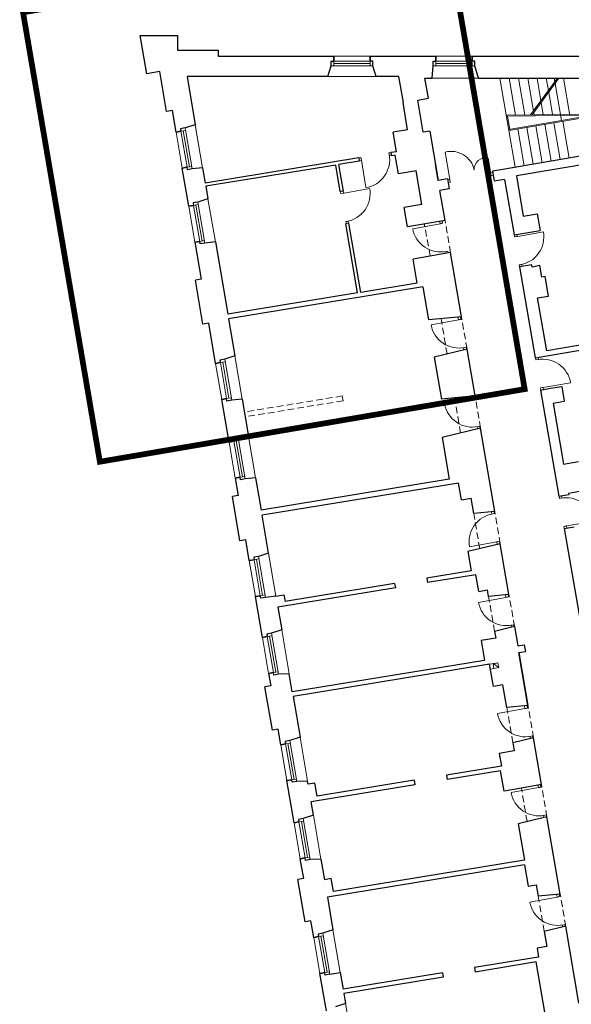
# Model space of a CAD drawing. Header units: millimetres. Extents: x 6904000 to 7075021, y 297772 to 407623.
# Tile 49 of 91: x 6953038 to 6953884, y 405173 to 406684. Entities that reach past the tile are written whole.
import ezdxf

# ---------------------------------------------------------------- set-up
doc = ezdxf.new("R2010")
doc.units = ezdxf.units.MM
doc.linetypes.add('MCS - PW - 2 piętro (2026.04.21)_do wysłania$0$DASHED', pattern=[19.05, 12.7, -6.35])
for name, color, linetype, lineweight in [('MCS - PW - 2 piętro (2026.04.21)_do wysłania$0$Drzwi i okna', 8, 'Continuous', 9), ('MCS - PW - 2 piętro (2026.04.21)_do wysłania$0$Kanały wentylacyjne', 8, 'Continuous', 9), ('MCS - PW - 2 piętro (2026.04.21)_do wysłania$0$Przekrojowa', 8, 'Continuous', 25), ('MCS - PW - 2 piętro (2026.04.21)_do wysłania$0$Ramka', 8, 'Continuous', 9), ('MCS - PW - 2 piętro (2026.04.21)_do wysłania$0$S3_obrys zakresu', 8, 'Continuous', 5), ('MCS - PW - 2 piętro (2026.04.21)_do wysłania$0$Widokowa', 8, 'Continuous', 9)]:
    doc.layers.add(name, color=color, linetype=linetype, lineweight=lineweight)

# ---------------------------------------------------------------- blocks, each defined once
blk = doc.blocks.new('MCS - PW - 2 piętro (2026.04.21)_do wysłania$0$zw$2918')
at = {"layer": 'MCS - PW - 2 piętro (2026.04.21)_do wysłania$0$Drzwi i okna', "color": 0}
for p, q in [((763.4, -360), (769.2, -359.1)), ((764.8, -368.9), (763.4, -360)), ((950.2, -441.6), (936.3, -357.3)), ((677.6, -373.9), (670.5, -375.1)), ((671.9, -383), (678.9, -381.8)), ((679, -382.8), (677.6, -373.9)), ((678.9, -381.8), (692.5, -466.2)), ((764.7, -367.9), (770.3, -367)), ((1076.8, -429.8), (1067.9, -376)), ((1075.3, -420.9), (1081.8, -419.8)), ((1075.3, -420.9), (1076.8, -429.8)), ((950.2, -441.6), (943.7, -442.7)), ((951.7, -450.5), (945.2, -451.6)), ((950.2, -441.6), (951.7, -450.5)), ((1076.8, -429.8), (1083.3, -428.7)), ((615.9, -484.8), (614.8, -478.3)), ((624.8, -483.3), (615.9, -484.8)), ((620.3, -484.1), (704.4, -468.5)), ((623.8, -483.5), (622.7, -477)), ((639.5, -569), (630.7, -570.5)), ((630.7, -570.5), (631.8, -576.8)), ((639.7, -575.5), (638.6, -569.1)), ((919, -570.3), (920.3, -577.2)), ((928.1, -575.7), (926.8, -568.6)), ((920.3, -577.2), (836.2, -592.7)), ((919.3, -577.4), (928.1, -575.7)), ((1153.2, -616.9), (1237.4, -602)), ((1148.8, -617.6), (1147.7, -611.1)), ((1157.7, -616.2), (1148.8, -617.6)), ((1156.7, -616.3), (1155.6, -609.8)), ((935, -662.8), (943.9, -661.2)), ((936, -662.7), (937, -668.3)), ((943.9, -661.2), (944.9, -667)), ((1171.8, -701.9), (1162.9, -703.4)), ((1162.9, -703.4), (1164, -709.8)), ((1171.8, -708.5), (1170.8, -702.1)), ((976.6, -872), (892.5, -887.5)), ((975.4, -865.1), (976.6, -872)), ((975.6, -872.2), (984.5, -870.6)), ((984.5, -870.6), (983.2, -863.5)), ((991.4, -957.7), (1000.2, -956.1)), ((992.3, -957.5), (993.4, -963.1)), ((1000.2, -956.1), (1001.3, -961.8)), ((1214.4, -995), (1213.3, -988.5)), ((1223.3, -993.5), (1214.4, -995)), ((1222.3, -993.7), (1221.2, -987.2)), ((1237.4, -1079.3), (1228.5, -1080.7)), ((1228.5, -1080.7), (1229.6, -1087.1)), ((1236.4, -1079.4), (1320.8, -1065.5)), ((1237.5, -1085.8), (1236.4, -1079.4)), ((1018.1, -1114.5), (934, -1130)), ((1016.6, -1106.5), (1018.1, -1114.5)), ((1017.1, -1114.7), (1026, -1113.1)), ((1026, -1113.1), (1024.7, -1106)), ((1032.8, -1200.2), (1041.7, -1198.5)), ((1033.8, -1200), (1035, -1206.3)), ((1041.7, -1198.5), (1042.8, -1204.4)), ((1286.2, -1419.9), (1285.2, -1413.4)), ((1295.1, -1418.5), (1286.2, -1419.9)), ((1294.1, -1418.6), (1293, -1412.1)), ((1079.3, -1467.8), (1078.1, -1461.3)), ((1078.3, -1468), (1087.1, -1466.4)), ((1087.1, -1466.4), (1086.1, -1460.7)), ((1309.2, -1504.2), (1300.4, -1505.7)), ((1300.4, -1505.7), (1301.4, -1512.1)), ((1308.2, -1504.4), (1392.6, -1490.5)), ((1309.3, -1510.8), (1308.2, -1504.4)), ((1094.6, -1553.4), (1010.4, -1568.4)), ((1093.6, -1553.5), (1102.4, -1552)), ((1095.9, -1561.1), (1094.6, -1553.4)), ((1102.4, -1552), (1103.7, -1559.1)), ((1120.8, -1715.6), (1122.3, -1723.7)), ((1130.1, -1722.2), (1128.8, -1714.9)), ((1122.3, -1723.7), (1038.2, -1739.1)), ((1121.3, -1723.8), (1130.1, -1722.2)), ((1137, -1809.3), (1145.8, -1807.7)), ((1138, -1809.1), (1139.1, -1815.5)), ((1145.8, -1807.7), (1146.9, -1813.6)), ((1180.6, -2064.7), (1096.5, -2080.2)), ((1179.1, -2056.7), (1180.6, -2064.7)), ((1179.6, -2064.9), (1188.4, -2063.3)), ((1188.4, -2063.3), (1187.1, -2056.2)), ((1195.3, -2150.4), (1204.2, -2148.8)), ((1196.3, -2150.2), (1197.3, -2155.8)), ((1204.2, -2148.8), (1205.2, -2154.5)), ((1222, -2307.2), (1137.9, -2322.7)), ((1220.8, -2300.3), (1222, -2307.2)), ((1221.1, -2307.4), (1229.9, -2305.8)), ((1229.9, -2305.8), (1228.6, -2298.7)), ((1236.8, -2392.9), (1245.6, -2391.2)), ((1237.8, -2392.7), (1238.9, -2399)), ((1245.6, -2391.2), (1246.7, -2397)), ((1279.5, -2643.3), (1195.4, -2658.8)), ((1278, -2635.3), (1279.5, -2643.3)), ((1278.5, -2643.5), (1287.4, -2641.9)), ((1287.4, -2641.9), (1286, -2634.6)), ((1294.2, -2729), (1303.1, -2727.4)), ((1295.2, -2728.8), (1296.4, -2735.1)), ((1303.1, -2727.4), (1304.2, -2733.2))]:
    blk.add_line(p, q, dxfattribs=at)
at = {"layer": 'MCS - PW - 2 piętro (2026.04.21)_do wysłania$0$Drzwi i okna', "color": 0, "ltscale": 1.6}
for centre, radius, start, end in [((954.4, -427), 72.1, 11.9188, 104.5567), ((678.9, -380.6), 86.7, 279.0709, 10.6815), ((1059.5, -409.7), 34.7, 75.9366, 184.1291), ((619.1, -484.5), 86.7, 278.9985, 10.6091), ((921.5, -577.1), 86.7, 190.2929, 281.9036), ((1152, -617.3), 86.7, 278.5629, 10.1735), ((977.9, -872), 86.7, 190.2929, 281.9036), ((1235.2, -1079.4), 86.7, 9.2331, 100.8437), ((1019.4, -1114.5), 86.7, 190.2929, 281.9036), ((1307, -1504.4), 86.7, 9.2331, 100.8437), ((1095.7, -1553), 86.7, 98.6519, 190.2626), ((1123.5, -1723.6), 86.7, 190.2929, 281.9036), ((1181.8, -2064.7), 86.7, 190.2929, 281.9036), ((1223.3, -2307.2), 86.7, 190.2929, 281.9036), ((1280.8, -2643.3), 86.7, 190.2929, 281.9036)]:
    blk.add_arc(centre, radius, start, end, dxfattribs=at)
at = {"layer": 'MCS - PW - 2 piętro (2026.04.21)_do wysłania$0$Drzwi i okna', "color": 0}
for centre, start, end in [((755.5, -366), 187.546, 190.8446), ((621.9, -492.7), 278.1438, 281.4424), ((937.8, -653.4), 98.7681, 102.0666), ((1154.7, -625.5), 277.7082, 281.0068), ((994.1, -948.3), 98.7681, 102.0666), ((1220.4, -1002.9), 277.7082, 281.0068), ((1035.6, -1190.7), 98.7681, 102.0666), ((1292.2, -1427.9), 277.7082, 281.0068), ((1084.2, -1475.9), 278.4889, 281.7875), ((1139.7, -1799.9), 98.7681, 102.0666), ((1198.1, -2141), 98.7681, 102.0666), ((1239.5, -2383.4), 98.7681, 102.0666), ((1297, -2719.6), 98.7681, 102.0666)]:
    blk.add_arc(centre, 78.2, start, end, dxfattribs=at)
at = {"layer": 'MCS - PW - 2 piętro (2026.04.21)_do wysłania$0$Kanały wentylacyjne', "color": 0}
for p, q in [((1093.3, -1925.2), (1072.1, -1928.8)), ((1083.1, -1926.9), (1097.9, -1924.4)), ((1085.7, -1941.7), (1083.1, -1926.9)), ((1083.1, -1926.9), (1100.4, -1939.1)), ((1097.9, -1924.4), (1100.4, -1939.1)), ((1095.9, -1939.9), (1074.7, -1943.6)), ((1100.4, -1939.1), (1085.7, -1941.7))]:
    blk.add_line(p, q, dxfattribs=at)
at = {"layer": 'MCS - PW - 2 piętro (2026.04.21)_do wysłania$0$Przekrojowa', "color": 0, "ltscale": 1.6}
for p, q in [((20.1, -117.3), (0, 0)), ((0, 0), (115, 0)), ((115, 0), (115, -45)), ((115, -45), (239, -45)), ((239, -45), (239, -63)), ((239, -63), (594, -63)), ((706, -63), (907, -63)), ((1019, -63), (1586.8, -63)), ((60.2, -110.4), (20.1, -117.3)), ((81.1, -232.8), (60.2, -110.4)), ((575.7, -125), (586.2, -92.8)), ((724.3, -125), (713.8, -92.8)), ((896.4, -129.9), (899.2, -92.8)), ((1038.1, -129.9), (1026.8, -92.8)), ((575.7, -125), (143.8, -125)), ((143.8, -125), (169.2, -273.1)), ((792.8, -125), (724.3, -125)), ((792.8, -125), (806.6, -205.4)), ((884.5, -192.1), (873.9, -129.9)), ((873.9, -129.9), (896.4, -129.9)), ((1038.1, -129.9), (1048.7, -129.9)), ((1048.7, -129.9), (1487.3, -129.9)), ((820.8, -288.6), (806.6, -205.4)), ((852, -197.7), (884.5, -192.1)), ((868.8, -296.3), (852, -197.7)), ((98.9, -229.8), (81.1, -232.8)), ((110.2, -295.8), (98.9, -229.8)), ((169.2, -273.1), (138.2, -283.2)), ((820.8, -288.6), (776, -296.3)), ((786.2, -356.1), (776, -296.3)), ((888.5, -292.9), (868.8, -296.3)), ((888.5, -292.9), (914.4, -444.3)), ((786.2, -356.1), (769.2, -358.9)), ((769.2, -358.9), (770.9, -369)), ((1570.5, -359.3), (1154.5, -430.4)), ((1522.7, -340.3), (1231.6, -390.1)), ((670.5, -375.1), (199.8, -452.3)), ((672.2, -385.2), (610.1, -395.3)), ((670.5, -375.1), (672.2, -385.2)), ((782.8, -367), (770.9, -369)), ((792.5, -424.2), (782.8, -367)), ((1231.6, -390.1), (1112.7, -410.4)), ((149.1, -523.5), (129, -406.2)), ((191.8, -405.2), (159.6, -408.7)), ((191.8, -405.2), (199.8, -452.3)), ((600.2, -397), (201.5, -462.3)), ((614.1, -478.4), (600.2, -397)), ((624, -476.8), (610.1, -395.3)), ((846.8, -414.9), (792.5, -424.2)), ((864.5, -518.4), (846.8, -414.9)), ((914.4, -444.3), (906.1, -395.8)), ((1112.7, -410.4), (1081.1, -415.8)), ((1081.1, -415.8), (1086.3, -446.4)), ((943.1, -439.4), (914.4, -444.3)), ((943.1, -439.4), (948.3, -470)), ((1117.9, -441), (1086.3, -446.4)), ((1117.9, -441), (1147.1, -611.2)), ((1154.5, -430.4), (1175.6, -553.6)), ((201.5, -462.3), (208.1, -500.8)), ((624, -476.8), (614.1, -478.4)), ((948.3, -470), (919.7, -474.9)), ((935.4, -567.2), (919.7, -474.9)), ((208.1, -500.8), (177.1, -510.9)), ((864.5, -518.4), (810.2, -527.7)), ((820.4, -586.8), (810.2, -527.7)), ((935.4, -567.2), (820.4, -586.8)), ((1175.6, -553.6), (1218.5, -546.3)), ((1218.5, -546.3), (1227.3, -597.5)), ((640.8, -575.3), (631, -576.9)), ((667.3, -789.3), (631, -576.9)), ((677.2, -787.7), (640.8, -575.3)), ((1147.1, -611.2), (1227.3, -597.5)), ((168, -633.9), (187.4, -747.3)), ((230.7, -632.9), (198.5, -636.4)), ((230.7, -632.9), (268.6, -854.6)), ((952.3, -665.7), (837.2, -685.4)), ((849.8, -759.3), (837.2, -685.4)), ((986, -863), (952.3, -665.7)), ((1201.3, -703.4), (1164, -709.8)), ((1164, -709.8), (1211.7, -988.7)), ((1202.4, -709.9), (1201.3, -703.4)), ((1226.8, -705.7), (1202.4, -709.9)), ((1232.8, -740.6), (1226.8, -705.7)), ((187.4, -747.3), (169.6, -750.3)), ((192.7, -885.4), (169.6, -750.3)), ((1242.7, -738.9), (1232.8, -740.6)), ((1253, -799.1), (1242.7, -738.9)), ((867.8, -770.8), (271, -868.7)), ((849.8, -759.3), (677.2, -787.7)), ((867.8, -770.8), (885.2, -872.3)), ((667.3, -789.3), (268.6, -854.6)), ((1219.4, -804.8), (1253, -799.1)), ((1247.4, -967.4), (1219.4, -804.8)), ((1182.4, -817.2), (1182.4, -817.2)), ((271, -868.7), (290.5, -982.8)), ((986, -863), (885.2, -872.3)), ((210.4, -882.3), (192.7, -885.4)), ((231.5, -1005.5), (210.4, -882.3)), ((1663.3, -896.3), (1247.4, -967.4)), ((1242.1, -983.5), (1633.1, -916.7)), ((1002.9, -961.6), (902.6, -986)), ((1027.5, -1105.5), (1002.9, -961.6)), ((290.5, -982.8), (259.5, -992.9)), ((902.6, -986), (924.6, -1115)), ((1211.7, -988.7), (1242.1, -983.5)), ((1228.6, -1087.3), (1259, -1082.1)), ((1228.6, -1087.3), (1248.8, -1083.8)), ((1228.6, -1087.3), (1284.5, -1413.5)), ((1259, -1082.1), (1293.5, -1076.2)), ((1293.5, -1076.2), (1301.3, -1121.5)), ((272.8, -1247), (250.4, -1115.9)), ((313.1, -1114.9), (280.9, -1118.4)), ((313.1, -1114.9), (331.8, -1224.3)), ((1027.5, -1105.5), (924.6, -1115)), ((1266.8, -1127.4), (1301.3, -1121.5)), ((1266.8, -1127.4), (1298.9, -1314.7)), ((328.7, -1206.3), (331.8, -1224.3)), ((1044.3, -1204), (926.5, -1232.8)), ((1088.2, -1460.3), (1044.3, -1204)), ((331.8, -1224.3), (300.8, -1234.4)), ((926.5, -1232.8), (948.4, -1361.1)), ((1298.9, -1314.7), (1345.2, -1306.8)), ((291.7, -1357.4), (300.8, -1410.7)), ((354.4, -1356.4), (322.2, -1359.9)), ((354.4, -1356.4), (371.4, -1455.7)), ((948.4, -1361.1), (371.4, -1455.7)), ((977.1, -1372.9), (374.1, -1471.7)), ((985.8, -1424), (977.1, -1372.9)), ((300.8, -1410.7), (283, -1413.7)), ((306.3, -1549.7), (283, -1413.7)), ((985.8, -1424), (1015.4, -1419)), ((1023.5, -1466.3), (1015.4, -1419)), ((1284.5, -1413.5), (1314.9, -1408.3)), ((1314.1, -1403.4), (1370.3, -1393.8)), ((1314.1, -1403.4), (1314.9, -1408.3)), ((394, -1588), (374.1, -1471.7)), ((1088.2, -1460.3), (1023.5, -1466.3)), ((1301.4, -1512.1), (1331.8, -1506.9)), ((1301.4, -1512.1), (1349.9, -1795)), ((324, -1546.7), (306.3, -1549.7)), ((335, -1610.7), (324, -1546.7)), ((1105, -1558.9), (1005.9, -1583.1)), ((1131.6, -1714.6), (1105, -1558.9)), ((394, -1588), (363, -1598.1)), ((1005.9, -1583.1), (1016, -1642.1)), ((1016, -1642.1), (879.6, -1664.5)), ((1030.2, -1654), (882, -1678.3)), ((1039, -1705.1), (1030.2, -1654)), ((780.9, -1680.6), (444.6, -1735.8)), ((780.9, -1680.6), (783.3, -1694.4)), ((879.6, -1664.5), (882, -1678.3)), ((375.3, -1846.3), (353.9, -1721.1)), ((416.6, -1720.1), (384.4, -1723.7)), ((416.6, -1720.1), (441.3, -1716.1)), ((783.3, -1694.4), (422.3, -1753.6)), ((441.3, -1716.1), (444.6, -1735.8)), ((1039, -1705.1), (1065.6, -1700.6)), ((1069, -1720.4), (1065.6, -1700.6)), ((1131.6, -1714.6), (1069, -1720.4)), ((422.3, -1753.6), (434.3, -1823.6)), ((434.3, -1823.6), (403.3, -1833.7)), ((1148.5, -1813.2), (1087.4, -1828.1)), ((1087.4, -1828.1), (1090.9, -1848.4)), ((1148.5, -1813.2), (1158.6, -1872.4)), ((1090.9, -1848.4), (1046.5, -1856)), ((1046.5, -1856), (1057, -1917.1)), ((1158.6, -1872.4), (1178.3, -1869)), ((1178.3, -1869), (1181.9, -1889.7)), ((1162.2, -1893.1), (1181.9, -1889.7)), ((1162.2, -1893.1), (1190, -2055.7)), ((1190, -2055.7), (1162.2, -1893.1)), ((1057, -1917.1), (466.8, -2013.8)), ((1072.1, -1928.8), (469.2, -2027.6)), ((1083.8, -1996.7), (1072.1, -1928.8)), ((394.2, -1956.7), (400.7, -1995.2)), ((457.3, -1957.9), (424.7, -1959.2)), ((466.8, -2013.8), (457.3, -1957.9)), ((1113.3, -1991.7), (1083.8, -1996.7)), ((1125.3, -2061.7), (1113.3, -1991.7)), ((400.7, -1995.2), (383, -1998.2)), ((405.7, -2131.3), (383, -1998.2)), ((469.2, -2027.6), (490.6, -2152.8)), ((1190, -2055.7), (1125.3, -2061.7)), ((423.5, -2128.2), (405.7, -2131.3)), ((431.6, -2175.6), (423.5, -2128.2)), ((490.6, -2152.8), (459.6, -2162.9)), ((1206.8, -2154.3), (1143.8, -2169.6)), ((1143.8, -2169.6), (1148, -2194.6)), ((1231.4, -2298.2), (1206.8, -2154.3)), ((1148, -2194.6), (1101.7, -2202.5)), ((1101.7, -2202.5), (1108.3, -2241.1)), ((1108.3, -2241.1), (939.6, -2268.7)), ((1105.7, -2255.7), (942.1, -2282.5)), ((1116.4, -2317.8), (1105.7, -2255.7)), ((472.5, -2415.1), (450.5, -2285.9)), ((513.6, -2287.2), (481, -2288.5)), ((515.2, -2297), (513.6, -2287.2)), ((536, -2293.6), (515.2, -2297)), ((542.8, -2333.8), (536, -2293.6)), ((840.9, -2284.9), (542.8, -2333.8)), ((840.9, -2284.9), (843.2, -2298.7)), ((939.6, -2268.7), (941.9, -2282.5)), ((843.2, -2298.7), (524.5, -2351)), ((1169.6, -2308.7), (1116.4, -2317.8)), ((1231.4, -2298.2), (1169.6, -2308.7)), ((531.5, -2392.3), (524.5, -2351)), ((531.5, -2392.3), (500.6, -2402.4)), ((1248.3, -2396.7), (1159.9, -2418.3)), ((1288.9, -2634.3), (1248.3, -2396.7)), ((1159.9, -2418.3), (1179.1, -2530.4)), ((501.9, -2586.6), (491.4, -2525.5)), ((554.5, -2526.7), (522, -2528)), ((554.5, -2526.7), (565.3, -2589.8)), ((1179.1, -2530.4), (592.9, -2626.5)), ((1179.2, -2544.6), (574.5, -2643.7)), ((1179.2, -2544.6), (1190.3, -2609.6)), ((501.9, -2586.6), (484.1, -2589.6)), ((506.2, -2718.7), (484.1, -2589.6)), ((586, -2586.4), (565.3, -2589.8)), ((592.9, -2626.5), (586, -2586.4)), ((1190.3, -2609.6), (1215.2, -2605.3)), ((1215.2, -2605.3), (1221.2, -2640.6)), ((574.5, -2643.7), (591.7, -2744.2)), ((1288.9, -2634.3), (1221.2, -2640.6)), ((523.9, -2715.7), (506.2, -2718.7)), ((532.7, -2767), (523.9, -2715.7)), ((591.7, -2744.2), (560.7, -2754.3)), ((1305.8, -2732.9), (1239.8, -2748.9)), ((1239.8, -2748.9), (1247.6, -2794.5)), ((1346.2, -2969.1), (1305.8, -2732.9)), ((1247.6, -2794.5), (1218, -2799.6)), ((1218, -2799.6), (1222.7, -2827.2)), ((1222.7, -2827.2), (1025.6, -2859.6)), ((1025.6, -2859.6), (1028, -2873.1)), ((1215.3, -2842.4), (1028, -2873.1)), ((1246.6, -3025.7), (1215.3, -2842.4)), ((571.3, -2992.7), (551.6, -2877.4)), ((582.2, -2880), (614, -2874.6)), ((614, -2874.6), (622.7, -2925.6)), ((927.6, -2875.6), (622.7, -2925.6)), ((930, -2889.1), (625, -2939.1)), ((927.6, -2875.6), (930, -2889.1)), ((625, -2939.1), (630.3, -2970)), ((627.8, -2955), (630.3, -2970)), ((630.3, -2970), (599.3, -2980))]:
    blk.add_line(p, q, dxfattribs=at)
at = {"layer": 'MCS - PW - 2 piętro (2026.04.21)_do wysłania$0$Przekrojowa', "color": 0}
for p, q in [((586.2, -92.8), (586.2, -78)), ((586.2, -78), (594, -78)), ((594, -78), (594, -63)), ((594, -63), (594, -78)), ((706, -78), (706, -63)), ((706, -63), (706, -78)), ((713.8, -78), (706, -78)), ((713.8, -92.8), (713.8, -78)), ((899.2, -92.8), (899.2, -78)), ((899.2, -78), (907, -78)), ((907, -78), (907, -63)), ((907, -63), (907, -78)), ((1019, -78), (1019, -63)), ((1019, -63), (1019, -78)), ((1026.8, -78), (1019, -78)), ((1026.8, -92.8), (1026.8, -78)), ((124.9, -293.3), (110.2, -295.8)), ((110.2, -295.8), (124.9, -293.3)), ((138.2, -283.2), (123.6, -285.7)), ((123.6, -285.7), (124.9, -293.3)), ((143.8, -403.7), (129, -406.2)), ((129, -406.2), (143.8, -403.7)), ((145.1, -411.4), (143.8, -403.7)), ((159.7, -408.9), (145.1, -411.4)), ((177.1, -510.9), (162.5, -513.3)), ((162.5, -513.3), (163.8, -521)), ((163.8, -521), (149.1, -523.5)), ((149.1, -523.5), (163.8, -521)), ((182.7, -631.4), (168, -633.9)), ((168, -633.9), (182.7, -631.4)), ((184, -639.1), (182.7, -631.4)), ((198.6, -636.6), (184, -639.1)), ((259.5, -992.9), (244.9, -995.4)), ((244.9, -995.4), (246.2, -1003)), ((246.2, -1003), (231.5, -1005.5)), ((231.5, -1005.5), (246.2, -1003)), ((265.1, -1113.4), (250.4, -1115.9)), ((250.4, -1115.9), (265.1, -1113.4)), ((266.4, -1121.1), (265.1, -1113.4)), ((281, -1118.6), (266.4, -1121.1)), ((300.8, -1234.4), (286.2, -1236.8)), ((286.2, -1236.8), (287.5, -1244.5)), ((287.5, -1244.5), (272.8, -1247)), ((272.8, -1247), (287.5, -1244.5)), ((306.4, -1354.9), (291.7, -1357.4)), ((291.7, -1357.4), (306.4, -1354.9)), ((307.7, -1362.6), (306.4, -1354.9)), ((322.3, -1360.1), (307.7, -1362.6)), ((363, -1598.1), (348.4, -1600.6)), ((348.4, -1600.6), (349.7, -1608.2)), ((349.7, -1608.2), (335, -1610.7)), ((335, -1610.7), (349.7, -1608.2)), ((368.6, -1718.6), (353.9, -1721.1)), ((353.9, -1721.1), (368.6, -1718.6)), ((369.9, -1726.3), (368.6, -1718.6)), ((384.5, -1723.8), (369.9, -1726.3)), ((403.3, -1833.7), (388.7, -1836.1)), ((388.7, -1836.1), (390, -1843.8)), ((390, -1843.8), (375.3, -1846.3)), ((375.3, -1846.3), (390, -1843.8)), ((408.9, -1954.2), (394.2, -1956.7)), ((394.2, -1956.7), (408.9, -1954.2)), ((410.2, -1961.9), (408.9, -1954.2)), ((424.8, -1959.4), (410.2, -1961.9)), ((446.3, -2173), (431.6, -2175.6)), ((431.6, -2175.6), (446.3, -2173)), ((459.6, -2162.9), (445, -2165.4)), ((445, -2165.4), (446.3, -2173)), ((465.2, -2283.4), (450.5, -2285.9)), ((450.5, -2285.9), (465.2, -2283.4)), ((466.5, -2291.1), (465.2, -2283.4)), ((481.1, -2288.6), (466.5, -2291.1)), ((487.3, -2412.6), (472.5, -2415.1)), ((472.5, -2415.1), (487.3, -2412.6)), ((500.6, -2402.4), (486, -2404.9)), ((486, -2404.9), (487.3, -2412.6)), ((506.1, -2523), (491.4, -2525.5)), ((491.4, -2525.5), (506.1, -2523)), ((507.5, -2530.6), (506.1, -2523)), ((522, -2528.1), (507.5, -2530.6)), ((547.4, -2764.4), (532.7, -2767)), ((532.7, -2767), (547.4, -2764.4)), ((560.7, -2754.3), (546.1, -2756.8)), ((546.1, -2756.8), (547.4, -2764.4)), ((566.3, -2874.8), (551.6, -2877.4)), ((551.6, -2877.4), (566.3, -2874.8)), ((567.6, -2882.5), (566.3, -2874.8)), ((582.2, -2880), (567.6, -2882.5))]:
    blk.add_line(p, q, dxfattribs=at)
at = {"layer": 'MCS - PW - 2 piętro (2026.04.21)_do wysłania$0$Widokowa', "color": 0}
for p, q in [((593.8, -78), (706, -78)), ((594, -78), (594, -92.8)), ((594, -85.4), (706, -85.4)), ((706, -78), (706, -92.8)), ((906.8, -78), (1019, -78)), ((907, -78), (907, -92.8)), ((907, -85.4), (1019, -85.4)), ((1019, -78), (1019, -92.8)), ((586.2, -92.8), (713.8, -92.8)), ((899.2, -92.8), (1026.8, -92.8)), ((124.9, -293.3), (139.5, -290.8)), ((143.8, -403.9), (124.9, -293.3)), ((151.1, -402.5), (132.2, -292.1)), ((159.7, -408.9), (138.2, -283.2)), ((143.8, -403.7), (158.4, -401.2)), ((198.6, -636.6), (177.1, -510.9)), ((163.8, -521), (178.4, -518.5)), ((182.7, -631.6), (163.8, -521)), ((190, -630.2), (171.1, -519.8)), ((182.7, -631.4), (197.3, -628.9)), ((281, -1118.6), (259.5, -992.9)), ((246.2, -1003), (260.8, -1000.5)), ((265.2, -1113.6), (246.2, -1003)), ((272.4, -1112.2), (253.5, -1001.8)), ((265.1, -1113.4), (279.7, -1110.9)), ((322.3, -1360.1), (300.8, -1234.4)), ((287.5, -1244.5), (302.1, -1242)), ((306.5, -1355.1), (287.5, -1244.5)), ((313.7, -1353.7), (294.8, -1243.3)), ((306.4, -1354.9), (321, -1352.4)), ((384.5, -1723.8), (363, -1598.1)), ((349.7, -1608.2), (364.3, -1605.7)), ((368.7, -1718.9), (349.7, -1608.2)), ((375.9, -1717.4), (357, -1607)), ((368.6, -1718.6), (383.2, -1716.1)), ((390, -1843.8), (404.6, -1841.3)), ((416.2, -1953), (397.3, -1842.6)), ((424.8, -1959.4), (403.3, -1833.7)), ((408.9, -1954.4), (390, -1843.8)), ((408.9, -1954.2), (423.5, -1951.7)), ((446.3, -2173), (460.9, -2170.5)), ((465.2, -2283.7), (446.3, -2173)), ((472.5, -2282.2), (453.6, -2171.8)), ((481.1, -2288.6), (459.6, -2162.9)), ((465.2, -2283.4), (479.8, -2280.9)), ((487.3, -2412.6), (501.9, -2410.1)), ((506.2, -2523.2), (487.3, -2412.6)), ((513.4, -2521.7), (494.6, -2411.3)), ((522, -2528.1), (500.6, -2402.4)), ((506.1, -2523), (520.7, -2520.5)), ((547.4, -2764.4), (562, -2762)), ((566.4, -2875.1), (547.4, -2764.4)), ((573.6, -2873.6), (554.7, -2763.2)), ((582.2, -2880), (560.7, -2754.3)), ((566.3, -2874.8), (580.9, -2872.3))]:
    blk.add_line(p, q, dxfattribs=at)
at = {"layer": 'MCS - PW - 2 piętro (2026.04.21)_do wysłania$0$Widokowa', "color": 0, "ltscale": 1.6}
for p, q in [((706, -63), (594, -63)), ((1019, -63), (907, -63)), ((724.3, -125), (575.7, -125)), ((1038.1, -129.9), (896.4, -129.9)), ((1104.1, -129.9), (1131.6, -290.7)), ((1132.5, -129.9), (1152, -243.5)), ((1160.9, -129.9), (1180.3, -243.2)), ((1189.3, -129.9), (1206.7, -231.2)), ((1198.1, -242.9), (1280.4, -129.9)), ((1202.6, -243.2), (1285, -129.9)), ((1217.7, -129.9), (1229.7, -199.6)), ((1246.2, -129.9), (1252.7, -168)), ((1270.2, -129.9), (1272.1, -141.3)), ((1273, -146.5), (1292.4, -260.2)), ((1298.6, -129.9), (1318.2, -244.7)), ((1253.6, -173.2), (1265.4, -242.3)), ((1230.6, -204.8), (1237, -242.6)), ((1123.6, -243.8), (1402.8, -240.8)), ((1207.6, -236.4), (1208.7, -242.9)), ((1124.1, -246.8), (1387.5, -243.9)), ((1134.1, -287.3), (1127.1, -246.8)), ((1387.5, -243.9), (1131.1, -287.8)), ((1407.6, -243.5), (1131.6, -290.7)), ((1242, -271.9), (1261.4, -385)), ((1269.6, -267.1), (1289, -380.3)), ((1297.2, -262.4), (1316.6, -375.6)), ((110.2, -295.8), (129, -406.2)), ((169.2, -273.1), (191.8, -405.2)), ((1131.6, -290.7), (1151, -403.9)), ((1159.2, -286), (1178.6, -399.2)), ((1186.8, -281.3), (1206.2, -394.4)), ((1214.4, -276.6), (1233.8, -389.7)), ((208.1, -500.8), (230.7, -632.9)), ((149.1, -523.5), (168, -633.9)), ((290.5, -982.8), (313.1, -1114.9)), ((231.5, -1005.5), (250.4, -1115.9)), ((331.8, -1224.3), (354.4, -1356.4)), ((272.8, -1247), (291.7, -1357.4)), ((394, -1588), (416.6, -1720.1)), ((335, -1610.7), (353.9, -1721.1)), ((434.3, -1823.6), (457.3, -1957.9)), ((375.3, -1846.3), (394.2, -1956.7)), ((490.6, -2152.8), (513.6, -2287.2)), ((431.6, -2175.6), (450.5, -2285.9)), ((472.5, -2415.1), (491.4, -2525.5)), ((531.5, -2392.3), (554.5, -2526.7)), ((591.7, -2744.2), (614, -2874.6)), ((532.7, -2767), (551.6, -2877.4)), ((630.3, -2970), (653.3, -3104.3))]:
    blk.add_line(p, q, dxfattribs=at)
at = {"layer": 'MCS - PW - 2 piętro (2026.04.21)_do wysłania$0$Widokowa', "color": 0, "linetype": 'MCS - PW - 2 piętro (2026.04.21)_do wysłania$0$DASHED', "ltscale": 1.6}
for p, q in [((952.3, -665.7), (935.4, -567.2)), ((890.3, -675.7), (871.9, -578)), ((941.8, -976.5), (923.4, -868.8)), ((1002.9, -961.6), (986, -863)), ((620.2, -1105.5), (319.9, -1154.8)), ((620.2, -1105.5), (622.8, -1120.3)), ((983.2, -1218.9), (964.8, -1111.3)), ((1044.3, -1204), (1027.5, -1105.5)), ((622.8, -1120.3), (322.5, -1169.5)), ((1042, -1574.3), (1023.5, -1466.3)), ((1105, -1558.9), (1088.2, -1460.3)), ((1087.4, -1828.1), (1069, -1720.4)), ((1148.5, -1813.2), (1131.6, -1714.6)), ((1143.8, -2169.6), (1125.3, -2061.7)), ((1206.8, -2154.3), (1190, -2055.7)), ((1187.2, -2411.6), (1169.6, -2308.7)), ((1248.3, -2396.7), (1231.4, -2298.2)), ((1239.8, -2748.9), (1221.2, -2640.6)), ((1305.8, -2732.9), (1288.9, -2634.3))]:
    blk.add_line(p, q, dxfattribs=at)

msp = doc.modelspace()

# ---------------------------------------------------------------- linework, layer by layer
at = {"layer": 'MCS - PW - 2 piętro (2026.04.21)_do wysłania$0$S3_obrys zakresu', "ltscale": 1.6, "const_width": 8.77}
msp.add_lwpolyline([(6953042.6, 406695.1), (6953694.3, 406806.6), (6953812.2, 406117), (6953160.5, 406005.6)], close=True, dxfattribs=at)

# ---------------------------------------------------------------- block references
at = {"layer": 'MCS - PW - 2 piętro (2026.04.21)_do wysłania$0$Ramka', "xscale": 0.5, "yscale": 0.5, "zscale": 0.5}
msp.add_blockref('MCS - PW - 2 piętro (2026.04.21)_do wysłania$0$zw$2918', (6953222.3, 406659.3), dxfattribs=at)

doc.saveas('drawing.dxf')
